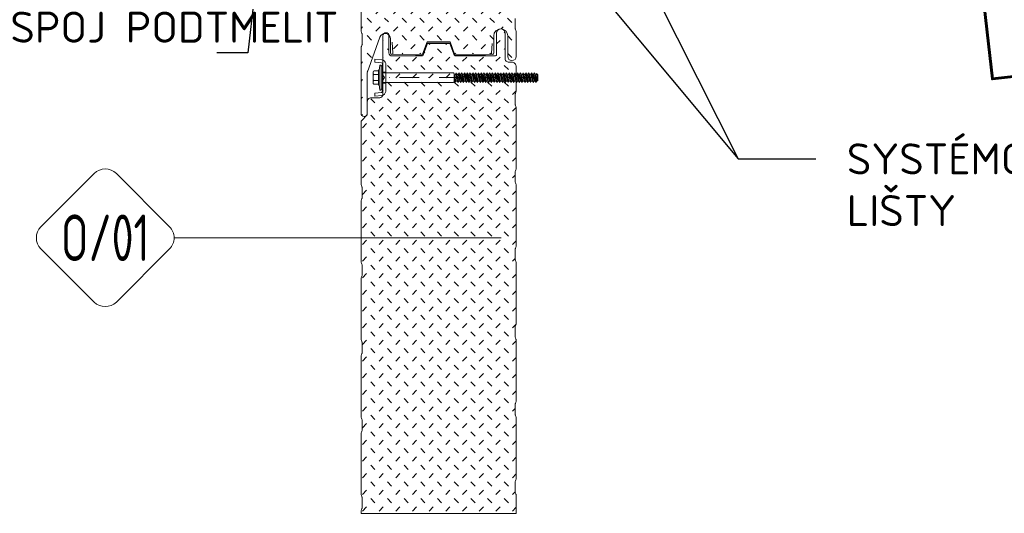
# Model space of a CAD drawing. Header units: millimetres. Extents: x -385852 to 238709, y -99680 to 201840.
# Tile 129 of 176: x 16540 to 17174, y -49904 to -49586. Entities that reach past the tile are written whole.
import ezdxf
from ezdxf import colors
from ezdxf.entities.mleader import LeaderData, LeaderLine
from ezdxf.enums import TextEntityAlignment as Align
from ezdxf.math import Vec2, Vec3

# ---------------------------------------------------------------- set-up
doc = ezdxf.new("R2010")
doc.units = ezdxf.units.MM
doc.linetypes.add('DASHDOT', pattern=[25.4, 12.7, -6.35, 0, -6.35])
doc.layers.get('0').update_dxf_attribs({"color": 4})
for name, color, linetype in [('_____detaily', 1, 'Continuous'), ('_____detaily @ 10', 1, 'Continuous'), ('_____detaily @ 200', 1, 'Continuous')]:
    doc.layers.add(name, color=color, linetype=linetype)
doc.layers.add('A99_N_znaceni 200', color=5, linetype='Continuous', lineweight=5)
doc.layers.add('KING_DET_main frame', color=1, linetype='Continuous', lineweight=30)
doc.styles.add('A99_popis', font='isocpeur.ttf')
doc.styles.get("Standard").update_dxf_attribs({"font": 'isocpeur.ttf', "height": 20})

# ---------------------------------------------------------------- blocks, each defined once
blk = doc.blocks.new('24')
at = {"layer": '_____detaily', "lineweight": 0}
h = blk.add_hatch(dxfattribs=at)
h.set_pattern_fill('ZEM_NASYPANA', color=256, scale=3.8, style=0)
h.set_pattern_definition([(45, (-11089.682, -12070.699), (8e-16, 10.748023), [3.8, -11.4]), (135, (-11081.621, -12065.325), (-10.748023, 8e-16), [3.8, -11.4])])
edge = h.paths.add_edge_path()
edge.add_line((312.57, -90), (312.57, 10))
edge.add_line((312.57, 10), (300.94, 10))
edge.add_arc((300.94, 8), 2, 90, 115.01689)
edge.add_line((300.1, 9.81), (299.3, 9.44))
edge.add_arc((298.67, 10.8), 1.5, 270, 295.01689, ccw=False)
edge.add_line((298.67, 9.3), (292.33, 9.3))
edge.add_arc((292.33, 10.8), 1.5, 244.98311, 270, ccw=False)
edge.add_line((291.7, 9.44), (290.9, 9.81))
edge.add_arc((290.06, 8), 2, 64.98311, 90)
edge.add_line((290.06, 10), (250.94, 10))
edge.add_arc((250.94, 8), 2, 90, 115.01689)
edge.add_line((250.1, 9.81), (249.3, 9.44))
edge.add_arc((248.67, 10.8), 1.5, 270, 295.01689, ccw=False)
edge.add_line((248.67, 9.3), (242.33, 9.3))
edge.add_arc((242.33, 10.8), 1.5, 244.98311, 270, ccw=False)
edge.add_line((241.7, 9.44), (240.9, 9.81))
edge.add_arc((240.06, 8), 2, 64.98311, 90)
edge.add_line((240.06, 10), (200.94, 10))
edge.add_arc((200.94, 8), 2, 90, 115.01689)
edge.add_line((200.1, 9.81), (199.3, 9.44))
edge.add_arc((198.67, 10.8), 1.5, 270, 295.01689, ccw=False)
edge.add_line((198.67, 9.3), (192.33, 9.3))
edge.add_arc((192.33, 10.8), 1.5, 244.98311, 270, ccw=False)
edge.add_line((191.7, 9.44), (190.9, 9.81))
edge.add_arc((190.06, 8), 2, 64.98311, 90)
edge.add_line((190.06, 10), (150.94, 10))
edge.add_arc((150.94, 8), 2, 90, 115.01689)
edge.add_line((150.1, 9.81), (149.3, 9.44))
edge.add_arc((148.67, 10.8), 1.5, 270, 295.01689, ccw=False)
edge.add_line((148.67, 9.3), (142.33, 9.3))
edge.add_arc((142.33, 10.8), 1.5, 244.98311, 270, ccw=False)
edge.add_line((141.7, 9.44), (140.9, 9.81))
edge.add_arc((140.06, 8), 2, 64.98311, 90)
edge.add_line((140.06, 10), (100.94, 10))
edge.add_arc((100.94, 8), 2, 90, 115.01689)
edge.add_line((100.1, 9.81), (99.3, 9.44))
edge.add_arc((98.67, 10.8), 1.5, 270, 295.01689, ccw=False)
edge.add_line((98.67, 9.3), (92.33, 9.3))
edge.add_arc((92.33, 10.8), 1.5, 244.98311, 270, ccw=False)
edge.add_line((91.7, 9.44), (90.9, 9.81))
edge.add_arc((90.06, 8), 2, 64.98311, 90)
edge.add_line((90.06, 10), (50.94, 10))
edge.add_arc((50.94, 8), 2, 90, 115.01689)
edge.add_line((50.1, 9.81), (49.3, 9.44))
edge.add_arc((48.67, 10.8), 1.5, 270, 295.01689, ccw=False)
edge.add_line((48.67, 9.3), (42.33, 9.3))
edge.add_arc((42.33, 10.8), 1.5, 244.98311, 270, ccw=False)
edge.add_line((41.7, 9.44), (40.9, 9.81))
edge.add_arc((40.06, 8), 2, 64.98311, 90)
edge.add_line((40.06, 10), (24.5, 10))
edge.add_arc((24.5, 7), 3, 90, 180)
edge.add_line((21.5, 7), (21.5, 5.25))
edge.add_arc((19, 5.25), 2.5, -90, 0, ccw=False)
edge.add_line((19, 2.75), (2.75, 2.75))
edge.add_arc((2.75, 0), 2.75, 90, 270)
edge.add_line((2.75, -2.75), (16.5, -2.75))
edge.add_arc((16.5, -3.75), 1, 0, 90, ccw=False)
edge.add_line((17.5, -3.75), (17.5, -9.75))
edge.add_line((17.5, -9.75), (17.5, -29.5))
edge.add_line((17.5, -29.5), (9.5, -32.5))
edge.add_line((9.5, -32.5), (9.5, -47.5))
edge.add_line((9.5, -47.5), (17.5, -50.5))
edge.add_line((17.5, -50.5), (17.5, -55))
edge.add_line((17.5, -55), (17.5, -70))
edge.add_arc((15.5, -70), 2, -90, 0, ccw=False)
edge.add_line((15.5, -72), (4.5, -72))
edge.add_arc((4.5, -74), 2, 90.00001, 269.99999)
edge.add_line((4.5, -76), (29.9, -76))
edge.add_line((29.9, -76), (31.5, -75))
edge.add_line((31.5, -75), (33.1, -76))
edge.add_line((33.1, -76), (42.5, -76))
edge.add_arc((42.5, -78), 2, 0, 90, ccw=False)
edge.add_line((44.5, -78), (44.5, -83.5))
edge.add_arc((47, -83.5), 2.5, 180, 270)
edge.add_line((47, -86), (55.09, -86))
edge.add_arc((55.09, -87), 1, 45, 90, ccw=False)
edge.add_line((55.79, -86.29), (59.06, -89.56))
edge.add_arc((60.12, -88.5), 1.5, 225, 270)
edge.add_line((60.12, -90), (100.26, -90))
edge.add_arc((100.26, -88), 2, 270, 295.01689)
edge.add_line((101.11, -89.81), (101.91, -89.44))
edge.add_arc((102.54, -90.8), 1.5, 90, 115.01689, ccw=False)
edge.add_line((102.54, -89.3), (108.87, -89.3))
edge.add_arc((108.87, -90.8), 1.5, 64.98311, 90, ccw=False)
edge.add_line((109.51, -89.44), (110.31, -89.81))
edge.add_arc((111.15, -88), 2, 244.98311, 270)
edge.add_line((111.15, -90), (150.26, -90))
edge.add_arc((150.26, -88), 2, 270, 295.01689)
edge.add_line((151.11, -89.81), (151.91, -89.44))
edge.add_arc((152.54, -90.8), 1.5, 90, 115.01689, ccw=False)
edge.add_line((152.54, -89.3), (158.87, -89.3))
edge.add_arc((158.87, -90.8), 1.5, 64.98311, 90, ccw=False)
edge.add_line((159.51, -89.44), (160.31, -89.81))
edge.add_arc((161.15, -88), 2, 244.98311, 270)
edge.add_line((161.15, -90), (200.26, -90))
edge.add_arc((200.26, -88), 2, 270, 295.01689)
edge.add_line((201.11, -89.81), (201.91, -89.44))
edge.add_arc((202.54, -90.8), 1.5, 90, 115.01689, ccw=False)
edge.add_line((202.54, -89.3), (208.87, -89.3))
edge.add_arc((208.87, -90.8), 1.5, 64.98311, 90, ccw=False)
edge.add_line((209.51, -89.44), (210.31, -89.81))
edge.add_arc((211.15, -88), 2, 244.98311, 270)
edge.add_line((211.15, -90), (250.26, -90))
edge.add_arc((250.26, -88), 2, 270, 295.01689)
edge.add_line((251.11, -89.81), (251.91, -89.44))
edge.add_arc((252.54, -90.8), 1.5, 90, 115.01689, ccw=False)
edge.add_line((252.54, -89.3), (258.87, -89.3))
edge.add_arc((258.87, -90.8), 1.5, 64.98311, 90, ccw=False)
edge.add_line((259.51, -89.44), (260.31, -89.81))
edge.add_arc((261.15, -88), 2, 244.98311, 270)
edge.add_line((261.15, -90), (300.26, -90))
edge.add_arc((300.26, -88), 2, 270, 295.01689)
edge.add_line((301.11, -89.81), (301.91, -89.44))
edge.add_arc((302.54, -90.8), 1.5, 90, 115.01689, ccw=False)
edge.add_line((302.54, -89.3), (308.87, -89.3))
edge.add_arc((308.87, -90.8), 1.5, 64.98311, 90, ccw=False)
edge.add_line((309.51, -89.44), (310.31, -89.81))
edge.add_arc((311.15, -88), 2, 244.98311, 270)
edge.add_line((311.15, -90), (312.57, -90))
at = {"layer": '_____detaily', "lineweight": 5}
blk.add_line((312.57, -90), (312.57, 10), dxfattribs=at)
at = {"layer": '_____detaily', "linetype": 'Continuous', "lineweight": 9}
for points in [[(17.5, -9.75), (17.5, -3.75), (17.5, -3.75), (17.5, -3.75, 0.414214), (16.5, -2.75), (2.75, -2.75, -1), (2.75, 2.75), (19, 2.75, 0.414214), (21.5, 5.25), (21.5, 7, -0.414214), (24.5, 10), (40.06, 10, -0.109592), (40.9, 9.81), (41.7, 9.44, 0.109592), (42.33, 9.3), (48.67, 9.3, 0.109592), (49.3, 9.44), (50.1, 9.81, -0.109592), (50.94, 10), (90.06, 10, -0.109592), (90.9, 9.81), (91.7, 9.44, 0.109592), (92.33, 9.3), (98.67, 9.3, 0.109592), (99.3, 9.44), (100.1, 9.81, -0.109592), (100.94, 10), (140.06, 10, -0.109592), (140.9, 9.81), (141.7, 9.44, 0.109592), (142.33, 9.3), (148.67, 9.3, 0.109592), (149.3, 9.44), (150.1, 9.81, -0.109592), (150.94, 10), (190.06, 10, -0.109592), (190.9, 9.81), (191.7, 9.44, 0.109592), (192.33, 9.3), (198.67, 9.3, 0.109592), (199.3, 9.44), (200.1, 9.81, -0.109592), (200.94, 10), (240.06, 10, -0.109592), (240.9, 9.81), (241.7, 9.44, 0.109592), (242.33, 9.3), (248.67, 9.3, 0.109592), (249.3, 9.44), (250.1, 9.81, -0.109592), (250.94, 10), (290.06, 10, -0.109592), (290.9, 9.81), (291.7, 9.44, 0.109592), (292.33, 9.3), (298.67, 9.3, 0.109592), (299.3, 9.44), (300.1, 9.81, -0.109592), (300.94, 10), (312.57, 10)], [(312.57, -90), (311.15, -90, -0.109592), (310.31, -89.81), (309.51, -89.44, 0.109592), (308.87, -89.3), (302.54, -89.3, 0.109592), (301.91, -89.44), (301.11, -89.81, -0.109592), (300.26, -90), (261.15, -90, -0.109592), (260.31, -89.81), (259.51, -89.44, 0.109592), (258.87, -89.3), (252.54, -89.3, 0.109592), (251.91, -89.44), (251.11, -89.81, -0.109592), (250.26, -90), (211.15, -90, -0.109592), (210.31, -89.81), (209.51, -89.44, 0.109592), (208.87, -89.3), (202.54, -89.3, 0.109592), (201.91, -89.44), (201.11, -89.81, -0.109592), (200.26, -90), (161.15, -90, -0.109592), (160.31, -89.81), (159.51, -89.44, 0.109592), (158.87, -89.3), (152.54, -89.3, 0.109592), (151.91, -89.44), (151.11, -89.81, -0.109592), (150.26, -90), (111.15, -90, -0.109592), (110.31, -89.81), (109.51, -89.44, 0.109592), (108.87, -89.3), (102.54, -89.3, 0.109592), (101.91, -89.44), (101.11, -89.81, -0.109592), (100.26, -90), (60.12, -90, -0.198912), (59.06, -89.56), (55.79, -86.29, 0.198912), (55.09, -86), (47, -86, -0.414214), (44.5, -83.5), (44.5, -78, 0.414214), (42.5, -76), (33.1, -76), (31.5, -75), (29.9, -76), (4.5, -76, -1), (4.5, -72), (15.5, -72, 0.414214), (17.5, -70), (17.5, -55)]]:
    blk.add_lwpolyline(points, format="xyb", dxfattribs=at)
at = {"layer": '_____detaily'}
blk.add_lwpolyline([(17.5, -9.75), (17.5, -29.5), (9.5, -32.5), (9.5, -47.5), (17.5, -50.5), (17.5, -55)], dxfattribs=at)
blk = doc.blocks.new('P02_JZ-16-D80')
at = {"layer": '_____detaily', "lineweight": 0}
blk.add_hatch(color=256, dxfattribs=at).paths.add_polyline_path([(7.5, 1), (-7.5, 1), (-7.5, 0), (7.5, 0)])
for p, q in [((-8, 2), (-4.29, 2.36)), ((-8, 1), (-8, 2)), ((-8, 1), (-8, 2)), ((-8, 1), (8, 1)), ((-7.5, 0), (-7.5, 1)), ((-4.96, 2.36), (-4.96, 2.86)), ((5.04, 2.86), (-4.96, 2.86)), ((5.04, 2.36), (-4.96, 2.36)), ((-4.29, 3.15), (-4.29, 5.51)), ((4.37, 2.36), (-4.29, 2.36)), ((3.59, 6.3), (-3.5, 6.3)), ((-3.15, -45.52), (-3.15, 0)), ((-1.93, 3.15), (-1.93, 5.51)), ((2.01, 3.23), (2.01, 5.51)), ((2.01, 3.15), (2.01, 5.51)), ((3.15, -45.74), (3.15, 0)), ((4.37, 3.15), (4.37, 5.51)), ((4.37, 2.36), (8, 2)), ((5.04, 2.36), (5.04, 2.86)), ((8, 1), (8, 2)), ((8, 1), (8, 2)), ((-3.15, -45.52), (-2.31, -46)), ((-3.15, -46.56), (0, -46)), ((-3.15, -46.56), (-2.25, -46.04)), ((-3.15, -46.56), (-2.25, -47.08)), ((-3.15, -48.38), (3.15, -47.27)), ((-3.15, -48.38), (-2.25, -47.86)), ((-3.15, -48.38), (-2.25, -48.9)), ((-3.15, -50.18), (3.15, -49.07)), ((-3.15, -50.18), (-2.25, -49.66)), ((-3.15, -50.18), (-2.25, -50.7)), ((-2.31, -46), (2.1, -46)), ((-2.25, -47.08), (3.15, -45.74)), ((-2.25, -46.04), (-2.25, -46)), ((-2.25, -47.86), (2.25, -46.75)), ((-2.25, -47.86), (-2.25, -47.08)), ((-2.25, -48.9), (2.25, -47.79)), ((-2.25, -49.66), (2.25, -48.55)), ((-2.25, -49.66), (-2.25, -48.88)), ((-2.25, -50.7), (2.25, -49.59)), ((-2.25, -51.46), (2.25, -50.35)), ((-2.25, -51.46), (-2.25, -50.68)), ((2.25, -46.75), (2.25, -45.96)), ((2.25, -46.75), (3.15, -47.27)), ((2.25, -47.79), (3.15, -47.27)), ((2.25, -48.55), (2.25, -47.79)), ((2.25, -48.55), (3.15, -49.07)), ((2.25, -49.59), (3.15, -49.07)), ((2.25, -50.35), (2.25, -49.59)), ((2.25, -50.35), (3.15, -50.87)), ((-3.15, -51.98), (3.15, -50.87)), ((-3.15, -51.98), (-2.25, -51.46)), ((-3.15, -51.98), (-2.25, -52.5)), ((-3.15, -53.78), (3.15, -52.67)), ((-3.15, -53.78), (-2.25, -53.26)), ((-3.15, -53.78), (-2.25, -54.3)), ((-3.15, -55.58), (3.15, -54.47)), ((-3.15, -55.58), (-2.25, -55.06)), ((-3.15, -55.58), (-2.25, -56.1)), ((-3.15, -57.38), (3.15, -56.27)), ((-3.15, -57.38), (-2.25, -56.86)), ((-2.25, -52.5), (2.25, -51.39)), ((-2.25, -53.26), (2.25, -52.15)), ((-2.25, -53.26), (-2.25, -52.48)), ((-2.25, -54.3), (2.25, -53.19)), ((-2.25, -55.06), (2.25, -53.95)), ((-2.25, -55.06), (-2.25, -54.28)), ((-2.25, -56.1), (2.25, -54.99)), ((-2.25, -56.86), (2.25, -55.75)), ((-2.25, -56.86), (-2.25, -56.08)), ((-2.25, -57.9), (2.25, -56.79)), ((2.25, -51.39), (3.15, -50.87)), ((2.25, -52.15), (2.25, -51.39)), ((2.25, -52.15), (3.15, -52.67)), ((2.25, -53.19), (3.15, -52.67)), ((2.25, -53.95), (2.25, -53.19)), ((2.25, -53.95), (3.15, -54.47)), ((2.25, -54.99), (3.15, -54.47)), ((2.25, -55.75), (2.25, -54.96)), ((2.25, -55.75), (3.15, -56.27)), ((2.25, -56.79), (3.15, -56.27)), ((2.25, -57.55), (2.25, -56.76)), ((-3.15, -57.38), (-2.25, -57.9)), ((-3.15, -59.18), (3.15, -58.07)), ((-3.15, -59.18), (-2.25, -58.66)), ((-3.15, -59.18), (-2.25, -59.7)), ((-3.15, -60.98), (3.15, -59.87)), ((-3.15, -60.98), (-2.25, -60.46)), ((-3.15, -60.98), (-2.25, -61.5)), ((-3.15, -62.78), (3.15, -61.67)), ((-3.15, -62.78), (-2.25, -62.26)), ((-3.15, -62.78), (-2.25, -63.3)), ((-2.25, -58.66), (2.25, -57.55)), ((-2.25, -58.66), (-2.25, -57.88)), ((-2.25, -59.7), (2.25, -58.59)), ((-2.25, -60.46), (2.25, -59.35)), ((-2.25, -60.46), (-2.25, -59.68)), ((-2.25, -61.5), (2.25, -60.39)), ((-2.25, -62.26), (2.25, -61.15)), ((-2.25, -62.26), (-2.25, -61.48)), ((-2.25, -63.3), (2.25, -62.19)), ((-2.25, -64.06), (2.25, -62.95)), ((-2.25, -64.06), (-2.25, -63.28)), ((2.25, -57.55), (3.15, -58.07)), ((2.25, -58.59), (3.15, -58.07)), ((2.25, -59.35), (2.25, -58.59)), ((2.25, -59.35), (3.15, -59.87)), ((2.25, -60.39), (3.15, -59.87)), ((2.25, -61.15), (2.25, -60.39)), ((2.25, -61.15), (3.15, -61.67)), ((2.25, -62.19), (3.15, -61.67)), ((2.25, -62.95), (2.25, -62.19)), ((2.25, -62.95), (3.15, -63.47)), ((-3.15, -64.58), (3.15, -63.47)), ((-3.15, -64.58), (-2.25, -64.06)), ((-3.15, -64.58), (-2.25, -65.1)), ((-3.15, -66.38), (3.15, -65.27)), ((-3.15, -66.38), (-2.25, -65.86)), ((-3.15, -66.38), (-2.25, -66.9)), ((-3.15, -68.18), (3.15, -67.07)), ((-3.15, -68.18), (-2.25, -67.66)), ((-3.15, -68.18), (-2.25, -68.7)), ((-3.15, -69.98), (3.15, -68.87)), ((-3.15, -69.98), (-2.25, -69.46)), ((-2.25, -65.1), (2.25, -63.99)), ((-2.25, -65.86), (2.25, -64.75)), ((-2.25, -65.86), (-2.25, -65.08)), ((-2.25, -66.9), (2.25, -65.79)), ((-2.25, -67.66), (2.25, -66.55)), ((-2.25, -67.66), (-2.25, -66.88)), ((-2.25, -68.7), (2.25, -67.59)), ((-2.25, -69.46), (2.25, -68.35)), ((-2.25, -69.46), (-2.25, -68.68)), ((-2.25, -70.5), (2.25, -69.39)), ((2.25, -63.99), (3.15, -63.47)), ((2.25, -64.75), (2.25, -63.99)), ((2.25, -64.75), (3.15, -65.27)), ((2.25, -65.79), (3.15, -65.27)), ((2.25, -66.55), (2.25, -65.79)), ((2.25, -66.55), (3.15, -67.07)), ((2.25, -67.59), (3.15, -67.07)), ((2.25, -68.35), (2.25, -67.59)), ((2.25, -68.35), (3.15, -68.87)), ((2.25, -69.39), (3.15, -68.87)), ((2.25, -70.15), (2.25, -69.39)), ((-3.15, -69.98), (-2.25, -70.5)), ((-3.15, -71.78), (3.15, -70.67)), ((-3.15, -71.78), (-2.25, -71.26)), ((-3.15, -71.78), (-2.25, -72.3)), ((-3.15, -73.58), (3.15, -72.47)), ((-3.15, -73.58), (-2.25, -73.06)), ((-3.15, -73.58), (-2.25, -74.1)), ((-3.15, -75.38), (3.15, -74.27)), ((-3.15, -75.38), (-2.25, -74.86)), ((-3.15, -75.38), (-2.25, -75.9)), ((-3.15, -77.18), (3.15, -76.07)), ((-2.25, -71.26), (2.25, -70.15)), ((-2.25, -71.26), (-2.25, -70.48)), ((-2.25, -72.3), (2.25, -71.19)), ((-2.25, -73.06), (2.25, -71.95)), ((-2.25, -73.06), (-2.25, -72.28)), ((-2.25, -74.1), (2.25, -72.99)), ((-2.25, -74.86), (2.25, -73.75)), ((-2.25, -74.86), (-2.25, -74.08)), ((-2.25, -75.9), (2.25, -74.79)), ((-2.25, -76.66), (2.25, -75.55)), ((-2.25, -76.66), (-2.25, -75.88)), ((2.25, -70.15), (3.15, -70.67)), ((2.25, -71.19), (3.15, -70.67)), ((2.25, -71.95), (2.25, -71.19)), ((2.25, -71.95), (3.15, -72.47)), ((2.25, -72.99), (3.15, -72.47)), ((2.25, -73.75), (2.25, -72.99)), ((2.25, -73.75), (3.15, -74.27)), ((2.25, -74.79), (3.15, -74.27)), ((2.25, -75.55), (2.25, -74.79)), ((2.25, -75.55), (3.15, -76.07)), ((2.25, -76.59), (3.15, -76.07)), ((-3.15, -77.18), (-2.25, -76.66)), ((-3.15, -77.18), (-2.25, -77.7)), ((-3.15, -78.98), (3.15, -77.87)), ((-3.15, -78.98), (-2.25, -78.46)), ((-3.15, -78.98), (-2.25, -79.5)), ((-3.15, -80.78), (3.15, -79.67)), ((-3.15, -80.78), (-2.25, -80.26)), ((-3.15, -80.78), (-2.25, -81.3)), ((-3.15, -82.58), (3.15, -81.47)), ((-3.15, -82.58), (-2.25, -82.06)), ((-2.25, -77.7), (2.25, -76.59)), ((-2.25, -78.46), (2.25, -77.35)), ((-2.25, -78.46), (-2.25, -77.68)), ((-2.25, -79.5), (2.25, -78.39)), ((-2.25, -80.26), (2.25, -79.15)), ((-2.25, -80.26), (-2.25, -79.48)), ((-2.25, -81.3), (2.25, -80.19)), ((-2.25, -82.06), (2.25, -80.95)), ((-2.25, -82.06), (-2.25, -81.28)), ((-2.25, -83.1), (2.25, -81.99)), ((2.25, -77.35), (2.25, -76.59)), ((2.25, -77.35), (3.15, -77.87)), ((2.25, -78.39), (3.15, -77.87)), ((2.25, -79.15), (2.25, -78.39)), ((2.25, -79.15), (3.15, -79.67)), ((2.25, -80.19), (3.15, -79.67)), ((2.25, -80.95), (2.25, -80.19)), ((2.25, -80.95), (3.15, -81.47)), ((2.25, -81.99), (3.15, -81.47)), ((2.25, -82.75), (2.25, -81.99)), ((-3.15, -82.58), (-2.25, -83.1)), ((-3.15, -84.38), (3.15, -83.27)), ((-3.15, -84.38), (-2.25, -83.86)), ((-3.15, -84.38), (-2.25, -84.9)), ((-3.15, -86.18), (3.15, -85.07)), ((-3.15, -86.18), (-2.25, -85.66)), ((-3.15, -86.18), (-2.25, -86.7)), ((-3.15, -87.98), (3.15, -86.87)), ((-3.15, -87.98), (-2.25, -87.46)), ((-3.15, -87.98), (-2.25, -88.5)), ((-3.15, -89.78), (3.15, -88.67)), ((-2.25, -83.86), (2.25, -82.75)), ((-2.25, -83.86), (-2.25, -83.08)), ((-2.25, -84.9), (2.25, -83.79)), ((-2.25, -85.66), (2.25, -84.55)), ((-2.25, -85.66), (-2.25, -84.88)), ((-2.25, -86.7), (2.25, -85.59)), ((-2.25, -87.46), (2.25, -86.35)), ((-2.25, -87.46), (-2.25, -86.68)), ((-2.25, -88.5), (2.25, -87.39)), ((-2.25, -89.26), (2.25, -88.15)), ((-2.25, -89.26), (-2.25, -88.48)), ((2.25, -82.75), (3.15, -83.27)), ((2.25, -83.79), (3.15, -83.27)), ((2.25, -84.55), (2.25, -83.79)), ((2.25, -84.55), (3.15, -85.07)), ((2.25, -85.59), (3.15, -85.07)), ((2.25, -86.35), (2.25, -85.59)), ((2.25, -86.35), (3.15, -86.87)), ((2.25, -87.39), (3.15, -86.87)), ((2.25, -88.15), (2.25, -87.39)), ((2.25, -88.15), (3.15, -88.67)), ((2.25, -89.19), (3.15, -88.67)), ((-3.15, -89.78), (-2.25, -89.26)), ((-3.15, -89.78), (-2.25, -90.3)), ((-3.15, -91.58), (3.15, -90.47)), ((-3.15, -91.58), (-2.25, -91.06)), ((-3.15, -91.58), (-2.25, -92.1)), ((-3.15, -93.38), (3.15, -92.27)), ((-3.15, -93.38), (-2.25, -92.86)), ((-3.15, -93.38), (-2.25, -93.9)), ((-3.15, -95.18), (3.15, -94.07)), ((-3.15, -95.18), (-2.25, -94.66)), ((-2.25, -90.3), (2.25, -89.19)), ((-2.25, -91.06), (2.25, -89.95)), ((-2.25, -91.06), (-2.25, -90.28)), ((-2.25, -92.1), (2.25, -90.99)), ((-2.25, -92.86), (2.25, -91.75)), ((-2.25, -92.86), (-2.25, -92.08)), ((-2.25, -93.9), (2.25, -92.79)), ((-2.25, -94.66), (2.25, -93.55)), ((-2.25, -94.66), (-2.25, -93.88)), ((-2.25, -95.7), (2.25, -94.59)), ((2.25, -89.95), (2.25, -89.19)), ((2.25, -89.95), (3.15, -90.47)), ((2.25, -90.99), (3.15, -90.47)), ((2.25, -91.75), (2.25, -90.99)), ((2.25, -91.75), (3.15, -92.27)), ((2.25, -92.79), (3.15, -92.27)), ((2.25, -93.55), (2.25, -92.79)), ((2.25, -93.55), (3.15, -94.07)), ((2.25, -94.59), (3.15, -94.07)), ((2.25, -95.35), (2.25, -94.59)), ((-3.15, -95.18), (-2.25, -95.7)), ((-3.15, -96.98), (3.15, -95.87)), ((-3.15, -96.98), (-2.25, -96.46)), ((-3.15, -96.98), (-2.25, -97.5)), ((-3.15, -98.78), (3.15, -97.67)), ((-3.15, -98.78), (-2.25, -98.26)), ((-3.15, -98.78), (-2.25, -99.3)), ((-2.25, -96.46), (2.25, -95.35)), ((-2.25, -96.46), (-2.25, -95.68)), ((-2.25, -97.5), (2.25, -96.39)), ((-2.25, -98.26), (2.25, -97.15)), ((-2.25, -98.26), (-2.25, -97.48)), ((-2.25, -99.3), (2.25, -98.19)), ((-2.25, -99.3), (-2.06, -100)), ((-2.25, -99.3), (2.86, -99.3)), ((-2.06, -100), (2.06, -100)), ((0.83, -99.3), (2.25, -98.95)), ((2.06, -100), (2.25, -99.3)), ((2.25, -95.35), (3.15, -95.87)), ((2.25, -96.39), (3.15, -95.87)), ((2.25, -97.15), (2.25, -96.39)), ((2.25, -97.15), (3.15, -97.67)), ((2.25, -98.19), (3.15, -97.67)), ((2.25, -98.95), (2.25, -98.19)), ((2.25, -98.95), (2.86, -99.3))]:
    blk.add_line(p, q, dxfattribs=at)
at = {"layer": '_____detaily', "linetype": 'DASHDOT', "lineweight": 0}
blk.add_line((0, -100), (0, 0), dxfattribs=at)
at = {"layer": '_____detaily', "lineweight": 0}
blk.add_lwpolyline([(7.5, 1), (-7.5, 1), (-7.5, 0), (7.5, 0)], close=True, dxfattribs=at)
for centre, start, end in [((-3.5, 5.51), 90.00332, 180.00332), ((-2.71, 5.51), 0.00332, 90.00332), ((-1.14, 5.51), 90.00332, 180.00332), ((1.22, 5.51), 0.00332, 90.00332), ((2.8, 5.51), 90.00332, 180.00332), ((3.59, 5.51), 0.00332, 90.00332)]:
    blk.add_arc(centre, 0.787, start, end, dxfattribs=at)
at = {"layer": '_____detaily', "lineweight": 0, "extrusion": (0, 0, -1)}
for centre, start_param, end_param in [((-5.08, 3.15), 0.936145, 1.313741), ((-2.72, 3.15), 0.936145, 1.313741), ((-1.13, 3.15), 3.700141, 4.077737), ((1.22, 3.15), 0.936145, 1.313741), ((2.8, 3.15), 3.700141, 4.077737), ((5.16, 3.15), 3.700141, 4.077737)]:
    blk.add_ellipse(centre, major_axis=(0.47, 0.638), ratio=1, start_param=start_param, end_param=end_param, dxfattribs=at)
blk = doc.blocks.new('*U226')
at = {"color": 0}
for p, q in [((-0.721, 4.139), (-4.149, 0.711)), ((4.139, 0.711), (0.711, 4.139)), ((4.436, -0.005), (25.497, -0.005)), ((-4.149, -0.721), (-0.721, -4.149)), ((0.711, -4.149), (4.139, -0.721))]:
    blk.add_line(p, q, dxfattribs=at)
for centre, start, end in [((-0.005, 3.424), 45, 135), ((-3.433, -0.005), 135, 225), ((3.424, -0.005), 315, 45), ((-0.005, -3.433), 225, 315)]:
    blk.add_arc(centre, 1.012, start, end, dxfattribs=at)
at = {"color": 0, "linetype": 'ByBlock', "style": 'A99_popis', "width": 0.953108}
blk.add_attdef('SKLADBA', text='', height=3, rotation=0.01026, dxfattribs=at).set_placement((-2.863, -1.506), (2.855, -1.505), align=Align.FIT)

msp = doc.modelspace()

# ---------------------------------------------------------------- hatches: boundary and pattern name
at = {"layer": '_____detaily', "lineweight": 0}
h = msp.add_hatch(dxfattribs=at)
h.set_pattern_fill('ZEM_NASYPANA', color=256, scale=4, style=0)
h.set_pattern_definition([(45, (16045.422, -91827.2456), (9e-16, 11.3137085), [4, -12]), (135, (16053.908, -91821.589), (-11.3137085, 9e-16), [4, -12])])
edge = h.paths.add_edge_path()
edge.add_line((16844.5005, -49601.08009), (16844.00242, -49607.26993))
edge.add_arc((16844.75, -49607.33009), 0.75, 175.39944278, 360)
edge.add_line((16845.5, -49607.33009), (16845.5, -49596.08545))
edge.add_arc((16850, -49596.08545), 4.5, 90, 180, ccw=False)
edge.add_arc((16850, -49596.08545), 4.5, 0, 90, ccw=False)
edge.add_line((16854.5, -49596.08545), (16854.5, -49609.33586))
edge.add_arc((16857.25, -49609.33586), 2.75, 180, 360)
edge.add_line((16860, -49609.33586), (16860, -49593.52915))
edge.add_arc((16858, -49593.52915), 2, 0, 25.01689348)
edge.add_line((16859.81237, -49592.68338), (16859.44073, -49591.887))
edge.add_arc((16860.8, -49591.25267), 1.5, 180, 205.01689348, ccw=False)
edge.add_line((16859.3, -49591.25267), (16859.3, -49584.91822))
edge.add_arc((16860.8, -49584.91822), 1.5, 154.98310652, 180, ccw=False)
edge.add_line((16859.44073, -49584.28389), (16859.81237, -49583.48752))
edge.add_arc((16858, -49582.64175), 2, 334.98310652, 360)
edge.add_line((16860, -49582.64175), (16860, -49563.08545))
edge.add_line((16860, -49563.08545), (16860, -49543.52915))
edge.add_arc((16858, -49543.52915), 2, 0, 25.01689348)
edge.add_line((16859.81237, -49542.68338), (16859.44073, -49541.887))
edge.add_arc((16860.8, -49541.25267), 1.5, 180, 205.01689348, ccw=False)
edge.add_line((16859.3, -49541.25267), (16859.3, -49534.91822))
edge.add_arc((16860.8, -49534.91822), 1.5, 154.98310652, 180, ccw=False)
edge.add_line((16859.44073, -49534.28389), (16859.81237, -49533.48752))
edge.add_arc((16858, -49532.64175), 2, 334.98310652, 360)
edge.add_line((16860, -49532.64175), (16860, -49493.52915))
edge.add_arc((16858, -49493.52915), 2, 0, 25.01689348)
edge.add_line((16859.81237, -49492.68338), (16859.44073, -49491.887))
edge.add_arc((16860.8, -49491.25267), 1.5, 180, 205.01689348, ccw=False)
edge.add_line((16859.3, -49491.25267), (16859.3, -49484.91822))
edge.add_arc((16860.8, -49484.91822), 1.5, 154.98310652, 180, ccw=False)
edge.add_line((16859.44073, -49484.28389), (16859.81237, -49483.48752))
edge.add_arc((16858, -49482.64175), 2, 334.98310652, 360)
edge.add_line((16860, -49482.64175), (16860, -49443.52915))
edge.add_arc((16858, -49443.52915), 2, 0, 25.01689348)
edge.add_line((16859.81237, -49442.68338), (16859.44073, -49441.887))
edge.add_arc((16860.8, -49441.25267), 1.5, 180, 205.01689348, ccw=False)
edge.add_line((16859.3, -49441.25267), (16859.3, -49434.91822))
edge.add_arc((16860.8, -49434.91822), 1.5, 154.98310652, 180, ccw=False)
edge.add_line((16859.44073, -49434.28389), (16859.81237, -49433.48752))
edge.add_arc((16858, -49432.64175), 2, 334.98310652, 360)
edge.add_line((16860, -49432.64175), (16860, -49420.18183))
edge.add_line((16760, -49420.18183), (16860, -49420.18183))
edge.add_line((16779.9995, -49600.08059), (16780.49758, -49607.27044))
edge.add_arc((16779.75, -49607.33059), 0.75, -180, 4.60055722, ccw=False)
edge.add_line((16779, -49607.33059), (16779, -49598.08588))
edge.add_arc((16775.5, -49598.08588), 3.5, 360, 520.49936323)
edge.add_line((16772.20077, -49596.91752), (16764.01434, -49620.03446))
edge.add_arc((16764.25, -49620.11792), 0.25, 160.49936324, 180)
edge.add_line((16764, -49620.11792), (16764, -49646.08588))
edge.add_arc((16762, -49646.08588), 2, 180.00001366, 359.99998634, ccw=False)
edge.add_line((16760, -49646.08588), (16760, -49603.73669))
edge.add_arc((16762, -49603.73669), 2, 154.98310652, 180, ccw=False)
edge.add_line((16760.18763, -49602.89092), (16760.55927, -49602.09454))
edge.add_arc((16759.2, -49601.46022), 1.5, 334.98310652, 360)
edge.add_line((16760.7, -49601.46022), (16760.7, -49595.12576))
edge.add_arc((16759.2, -49595.12576), 1.5, 360, 385.01689348)
edge.add_line((16760.55927, -49594.49144), (16760.18763, -49593.69506))
edge.add_arc((16762, -49592.84929), 2, 180, 205.01689348, ccw=False)
edge.add_line((16760, -49592.84929), (16760, -49563.08545))
edge.add_line((16760, -49563.08545), (16760, -49543.52915))
edge.add_arc((16762, -49543.52915), 2, 154.98310652, 180, ccw=False)
edge.add_line((16760.18763, -49542.68338), (16760.55927, -49541.887))
edge.add_arc((16759.2, -49541.25267), 1.5, 334.98310652, 360)
edge.add_line((16760.7, -49541.25267), (16760.7, -49534.91822))
edge.add_arc((16759.2, -49534.91822), 1.5, 360, 385.01689348)
edge.add_line((16760.55927, -49534.28389), (16760.18763, -49533.48752))
edge.add_arc((16762, -49532.64175), 2, 180, 205.01689348, ccw=False)
edge.add_line((16760, -49532.64175), (16760, -49493.52915))
edge.add_arc((16762, -49493.52915), 2, 154.98310652, 180, ccw=False)
edge.add_line((16760.18763, -49492.68338), (16760.55927, -49491.887))
edge.add_arc((16759.2, -49491.25267), 1.5, 334.98310652, 360)
edge.add_line((16760.7, -49491.25267), (16760.7, -49484.91822))
edge.add_arc((16759.2, -49484.91822), 1.5, 360, 385.01689348)
edge.add_line((16760.55927, -49484.28389), (16760.18763, -49483.48752))
edge.add_arc((16762, -49482.64175), 2, 180, 205.01689348, ccw=False)
edge.add_line((16760, -49482.64175), (16760, -49443.52915))
edge.add_arc((16762, -49443.52915), 2, 154.98310652, 180, ccw=False)
edge.add_line((16760.18763, -49442.68338), (16760.55927, -49441.887))
edge.add_arc((16759.2, -49441.25267), 1.5, 334.98310652, 360)
edge.add_line((16760.7, -49441.25267), (16760.7, -49434.91822))
edge.add_arc((16759.2, -49434.91822), 1.5, 360, 385.01689348)
edge.add_line((16760.55927, -49434.28389), (16760.18763, -49433.48752))
edge.add_arc((16762, -49432.64175), 2, 180, 205.01689348, ccw=False)
edge.add_line((16760, -49432.64175), (16760, -49420.18183))
edge.add_line((16779.87042, -49608.07956), (16799.6875, -49607.98629))
edge.add_line((16799.6875, -49607.98629), (16802.6875, -49599.98629))
edge.add_line((16802.6875, -49599.98629), (16817.3125, -49599.98629))
edge.add_line((16817.3125, -49599.98629), (16820.3125, -49607.98629))
edge.add_line((16820.3125, -49607.98629), (16844.7199, -49608.07948))

# ---------------------------------------------------------------- linework, layer by layer
at = {"layer": '_____detaily', "lineweight": 9}
for p, q in [((16773.34519, -49611.55711), (16768.91651, -49611.04942)), ((16768.91651, -49613.06221), (16768.91651, -49611.04942)), ((16773.11745, -49613.54378), (16768.91651, -49613.06221)), ((16773.91682, -49631.86687), (16773.91682, -49614.23197)), ((16773.91682, -49619.54942), (16775.91651, -49619.54942)), ((16775.91651, -49632.04942), (16775.91651, -49614.04942)), ((16773.91682, -49626.54942), (16775.91651, -49626.54942)), ((16773.11745, -49632.55506), (16768.91651, -49633.03664)), ((16768.91651, -49633.03664), (16768.91651, -49635.04942)), ((16773.34519, -49634.54174), (16768.91651, -49635.04942))]:
    msp.add_line(p, q, dxfattribs=at)
at = {"layer": '_____detaily', "linetype": 'Continuous', "lineweight": 9}
for points in [[(16779.9995, -49600.08059), (16780.49758, -49607.27044, -1.040975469), (16779, -49607.33059), (16779, -49598.08588, 0.842819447), (16772.20077, -49596.91752), (16764.01434, -49620.03446, 0.085293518), (16764, -49620.11792), (16764, -49646.08588, -0.999999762), (16760, -49646.08588), (16760, -49603.73669, -0.109592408), (16760.18763, -49602.89092), (16760.55927, -49602.09454, 0.109592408), (16760.7, -49601.46022), (16760.7, -49595.12576, 0.109592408), (16760.55927, -49594.49144), (16760.18763, -49593.69506, -0.109592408), (16760, -49592.84929), (16760, -49563.08545)], [(16844.5005, -49601.08009), (16844.00242, -49607.26993, 1.040975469), (16845.5, -49607.33009), (16845.5, -49596.08545, -0.414213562), (16850, -49591.58545, -0.414213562), (16854.5, -49596.08545), (16854.5, -49609.33586, 1), (16860, -49609.33586), (16860, -49593.52915, 0.109592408), (16859.81237, -49592.68338), (16859.44073, -49591.887, -0.109592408), (16859.3, -49591.25267), (16859.3, -49584.91822, -0.109592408)]]:
    msp.add_lwpolyline(points, format="xyb", dxfattribs=at)
at = {"layer": '_____detaily', "lineweight": 9}
msp.add_lwpolyline([(16779.87042, -49608.07956), (16799.6875, -49607.98629), (16802.6875, -49599.98629), (16817.3125, -49599.98629), (16820.3125, -49607.98629), (16844.7199, -49608.07948)], dxfattribs=at)
for centre, radius, start, end in [((16773.02153, -49614.4636), 2.92446, 8.14186112, 83.6457468), ((16773.02153, -49614.4636), 0.92477, 14.50523356, 83.6457468), ((16773.02153, -49631.63525), 0.92477, 276.3542532, 345.49476644), ((16773.02153, -49631.63525), 2.92446, 276.3542532, 351.85813888)]:
    msp.add_arc(centre, radius, start, end, dxfattribs=at)
at = {"layer": 'KING_DET_main frame', "color": 7, "lineweight": 60}
msp.add_lwpolyline([(17138.45284, -49375.00686), (17236.42739, -49363.83846), (17264.80475, -49612.77817), (17166.8302, -49623.94657)], close=True, dxfattribs=at)

# ---------------------------------------------------------------- block references
at = {"layer": '_____detaily', "rotation": 270}
msp.add_blockref('24', (16850, -49591.58586), dxfattribs=at)
at = {"layer": '_____detaily', "lineweight": 9, "rotation": 90}
msp.add_blockref('P02_JZ-16-D80', (16774, -49623.04945), dxfattribs=at)
at = {"layer": 'A99_N_znaceni 200', "lineweight": 5}
ref = msp.add_blockref('*U226', (16595.22322, -49726.3371), dxfattribs=dict(at, xscale=10, yscale=10, zscale=10))
ref.add_attrib('SKLADBA', 'O/01', dxfattribs={"layer": '0', "color": 0, "linetype": 'ByBlock', "height": 30, "rotation": 0.01026364, "style": 'A99_popis', "width": 0.706006}).set_placement((16566.5892, -49741.39491), (16623.77566, -49741.38466), align=Align.FIT)

# ---------------------------------------------------------------- leaders
at = {"layer": '_____detaily @ 10', "lineweight": 5}
ml = msp.add_multileader_mtext('Standard', dxfattribs=at)
ml.set_content('\\A1;{\\C256;SYSTÉMOVÉ KRYCÍ\\PLIŠTY}', color=1, style='A99_popis')
ml.set_leader_properties(color=256, linetype='ByLayer', lineweight=-1)
ml.build(insert=Vec2(0, 0))
ml.multileader.update_dxf_attribs({"dogleg_length": 5, "arrow_head_size": 20, "scale": 10})
ctx = ml.context
ctx.base_point, ctx.scale, ctx.char_height, ctx.arrow_head_size, ctx.landing_gap_size, ctx.plane_origin = Vec3(17053, -49675.5), 10, 20, 20, 20, Vec3(15633.94247, -51532.70417)
notes = []
notes.append((ctx, [(0, (1, 1, 0), (17003, -49675.5), (1, 0), 50, [(0, [(16754.01132, -49376.5)], 0, [])])]))
ctx.mtext.insert, ctx.mtext.width, ctx.mtext.flow_direction = Vec3(17073, -49665.5), 232.7577866, 5
ml = msp.add_multileader_mtext('Standard', dxfattribs=at)
ml.set_content('\\A1;{\\C256;SYSTÉMOVÉ KRYCÍ\\PLIŠTY}', color=1, style='A99_popis')
ml.set_leader_properties(color=256, linetype='ByLayer', lineweight=-1)
ml.build(insert=Vec2(0, 0))
ml.multileader.update_dxf_attribs({"dogleg_length": 5, "arrow_head_size": 20, "scale": 10})
ctx = ml.context
ctx.base_point, ctx.scale, ctx.char_height, ctx.arrow_head_size, ctx.landing_gap_size, ctx.plane_origin = Vec3(17053, -49675.5), 10, 20, 20, 20, Vec3(15633.94247, -51532.70417)
notes.append((ctx, [(0, (1, 1, 0), (17003, -49675.5), (1, 0), 50, [(0, [(16866.91423, -49404.98155)], 0, [])])]))
ctx.mtext.insert, ctx.mtext.width, ctx.mtext.flow_direction = Vec3(17073, -49665.5), 232.7577866, 5
at = {"layer": '_____detaily @ 200', "linetype": 'Continuous', "lineweight": 5}
ml = msp.add_multileader_mtext('Standard', dxfattribs=at)
ml.set_content('SPOJ PODTMELIT', color=256)
ml.set_leader_properties()
ml.build(insert=Vec2(0, 0))
ml.multileader.update_dxf_attribs({"text_left_attachment_type": 2, "text_right_attachment_type": 2, "dogleg_length": 0.1, "arrow_head_size": 20, "scale": 200})
ctx = ml.context
ctx.base_point, ctx.scale, ctx.char_height, ctx.arrow_head_size, ctx.landing_gap_size, ctx.plane_origin = Vec3(16529, -49607.16667), 200, 20, 20, 5, Vec3(16745.87321, -49758.78145)
ctx.left_attachment, ctx.right_attachment = 2, 2
notes.append((ctx, [(1, (1, 1, 0), (16687, -49607.16667), (-1, 0), 20, [(0, [(16718.04587, -49336.69073)], 0, [])])]))
ctx.mtext.insert, ctx.mtext.width, ctx.mtext.defined_height, ctx.mtext.flow_direction = Vec3(16534, -49580.5), 193.2686721, 66.66667, 5
for ctx, leaders in notes:
    for number, flags, end, landing, length, lines in leaders:
        leader = LeaderData()
        leader.index, (leader.has_last_leader_line, leader.has_dogleg_vector, leader.attachment_direction) = number, flags
        leader.last_leader_point, leader.dogleg_vector, leader.dogleg_length = Vec3(end), Vec3(landing), length
        for number, points, colour, breaks in lines:
            line = LeaderLine()
            line.index, line.vertices, line.color, line.breaks = number, Vec3.list(points), colors.encode_raw_color(colour), breaks
            leader.lines.append(line)
        ctx.leaders.append(leader)

doc.saveas('drawing.dxf')
